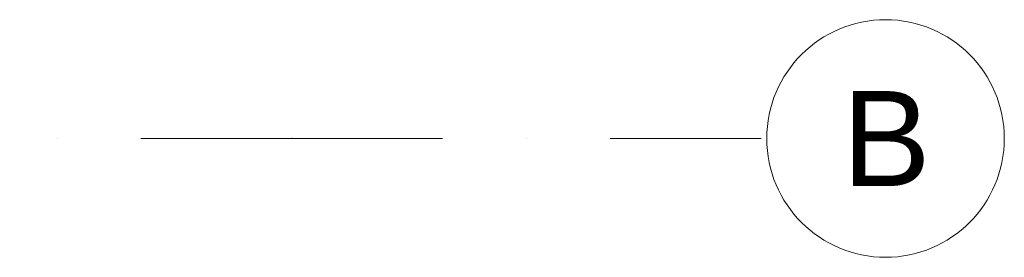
# Model space of a CAD drawing. Header units: millimetres. Extents: x 77315 to 1043159, y -108895 to -47794.
# Tile 85 of 87: x 120111 to 122183, y -98733 to -98233. Entities that reach past the tile are written whole.
import ezdxf

# ---------------------------------------------------------------- set-up
doc = ezdxf.new("R2010")
doc.units = ezdxf.units.MM
doc.header["$MEASUREMENT"] = 0
doc.linetypes.add('Dot & Dashed', pattern=[670.277762, 317.5, -176.388889, 0, -176.388874])
doc.layers.add('Structural - Grid', color=7, linetype='Continuous')
doc.styles.add('STYL_AUTOMATYCZNY_1', font='arial.ttf')

msp = doc.modelspace()

# ---------------------------------------------------------------- linework, layer by layer
at = {"layer": 'Structural - Grid', "linetype": 'Dot & Dashed', "lineweight": 15}
for q in [(78814.7, -98482.5), (121683.4, -98482.5)]:
    msp.add_line((120683.4, -98482.5), q, dxfattribs=at)
at = {"layer": 'Structural - Grid', "linetype": 'Continuous', "lineweight": 15}
msp.add_circle((121933.4, -98482.5), 250, dxfattribs=at)
at = {"layer": 'Structural - Grid', "linetype": 'Dot & Dashed', "lineweight": 15}
msp.add_point((120683.4, -98482.5), dxfattribs=at)
msp.add_point((120683.4, -98482.5), dxfattribs=at)

# ---------------------------------------------------------------- texts
at = {"layer": 'Structural - Grid', "lineweight": 15, "insert": (121842, -98382.5), "char_height": 200, "attachment_point": 1, "style": 'STYL_AUTOMATYCZNY_1'}
msp.add_mtext('\\A1;{\\pql;\\pt0;\\fArial|b0|i0|c238|p0;\\W1.000000;B}', dxfattribs=at)

doc.saveas('drawing.dxf')
